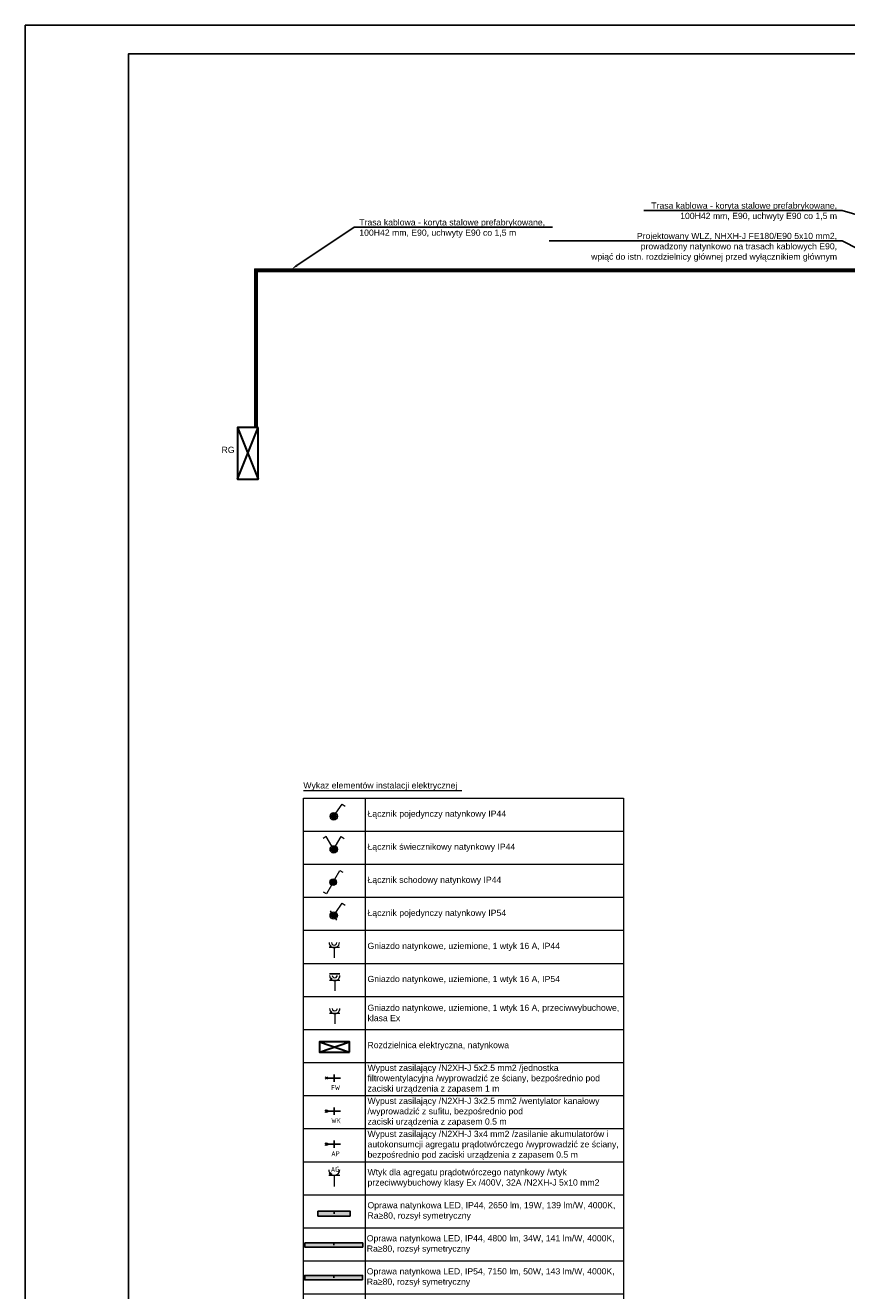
# Model space of a CAD drawing. Header units: millimetres. Extents: x -14609 to 44937, y 52278 to 67558.
# Tile 2 of 48: x 25826 to 27416, y 54453 to 56902. Entities that reach past the tile are written whole.
import ezdxf
from ezdxf import colors
from ezdxf.entities.mleader import LeaderData, LeaderLine
from ezdxf.math import Vec2, Vec3

# ---------------------------------------------------------------- set-up
doc = ezdxf.new("R2010")
doc.units = ezdxf.units.MM
doc.linetypes.add('ArcadiaLine2077533452649863992', pattern=[0])
for name, color, linetype, lineweight, true_color in [('IE_Gniazda', 7, 'Continuous', 25, 0xff2300), ('IE_Gniazda (technologia)', 7, 'Continuous', 25, 0xff2300), ('IE_Ośw.', 7, 'Continuous', 25, 0x0e518d), ('IE_WLZ', 7, 'Continuous', 30, 0xb42041), ('IE_Zasilanie', 7, 'Continuous', 30, 0xff2300)]:
    doc.layers.add(name, color=color, linetype=linetype, lineweight=lineweight, true_color=true_color)
doc.layers.add('IE_Opisy', color=7, linetype='Continuous', lineweight=15)
doc.layers.add('IE_Trasy', color=7, linetype='Continuous', true_color=0x904684)
for name, color, linetype in [('rexp_Lista elementów', 7, 'Continuous'), ('rexp_Lum_Labels', 7, 'Continuous'), ('rexp_Oprawy', 7, 'Continuous')]:
    doc.layers.add(name, color=color, linetype=linetype)
doc.styles.add('MB_Elektryka', font='arial.ttf')
doc.styles.get("Standard").update_dxf_attribs({"font": 'arial.ttf'})

# ---------------------------------------------------------------- blocks, each defined once
blk = doc.blocks.new('*U16')
at = {"layer": 'IE_Opisy', "lineweight": 18}
blk.add_line((-620, 783), (-313, 783), dxfattribs=at)
at = {"layer": 'IE_Opisy'}
for p, q in [((-500, 768), (-500, -768)), ((-620, 704), (0, 704)), ((-620, 640), (0, 640)), ((-620, 576), (0, 576)), ((-620, 512), (0, 512)), ((-620, 448), (0, 448)), ((-620, 384), (0, 384)), ((-620, 320), (0, 320)), ((-620, 256), (0, 256)), ((-620, 192), (0, 192)), ((-620, 128), (0, 128)), ((-620, 64), (0, 64)), ((-620, 0), (0, 0)), ((-620, -64), (0, -64)), ((-620, -128), (0, -128)), ((-620, -192), (0, -192)), ((-620, -256), (0, -256)), ((-620, -320), (0, -320)), ((-620, -384), (0, -384)), ((-620, -448), (0, -448)), ((-620, -512), (0, -512)), ((-620, -576), (0, -576)), ((-620, -640), (0, -640)), ((-620, -704), (0, -704)), ((-620, -768), (0, -768))]:
    blk.add_line(p, q, dxfattribs=at)
blk.add_lwpolyline([(-620, 768), (0, 768), (0, -768), (-620, -768)], close=True, dxfattribs=at)
at = {"layer": 'IE_Opisy', "lineweight": 25, "insert": (-620, 783), "char_height": 12, "attachment_point": 7, "style": 'MB_Elektryka'}
blk.add_mtext('Wykaz elementów instalacji elektrycznej', dxfattribs=at)
blk = doc.blocks.new('*U14')
at = {"linetype": 'Continuous'}
blk.add_hatch(color=0, dxfattribs=at).paths.add_polyline_path([(0, 11.5), (-0.8, 11.4), (-1.8, 11.1), (-2.7, 10.7), (-3.5, 10.1), (-4.1, 9.3), (-4.6, 8.4), (-4.9, 7.5), (-5, 6.5), (-4.9, 5.5), (-4.6, 4.5), (-4.1, 3.6), (-3.5, 2.9), (-2.7, 2.3), (-1.8, 1.8), (-0.8, 1.5), (0, 1.5), (0.8, 1.5), (1.8, 1.8), (2.7, 2.3), (3.5, 2.9), (4.1, 3.6), (4.6, 4.5), (4.9, 5.5), (5, 6.5), (4.9, 7.5), (4.6, 8.4), (4.1, 9.3), (3.5, 10.1), (2.7, 10.7), (1.8, 11.1), (0.8, 11.4)])
at = {"color": 0, "linetype": 'ArcadiaLine2077533452649863992', "lineweight": 18}
for p, q in [((-22.4, 19.4), (-19.2, 25)), ((-5.6, 9.7), (-22.4, 19.4)), ((5.6, 3.2), (22.4, -6.5)), ((22.4, -6.5), (19.2, -12.1))]:
    blk.add_line(p, q, dxfattribs=at)
for radius in [6.47, 5]:
    blk.add_circle((0, 6.5), radius, dxfattribs=at)
blk = doc.blocks.new('*U17')
at = {"linetype": 'Continuous'}
blk.add_hatch(color=0, dxfattribs=at).paths.add_polyline_path([(5, 7.2), (4.9, 8), (4.7, 9), (4.2, 9.9), (3.6, 10.7), (2.8, 11.3), (1.9, 11.8), (1, 12.1), (0, 12.2), (-1, 12.1), (-1.9, 11.8), (-2.8, 11.3), (-3.6, 10.7), (-4.2, 9.9), (-4.7, 9), (-4.9, 8), (-5, 7.2), (-4.9, 6.3), (-4.7, 5.4), (-4.2, 4.5), (-3.6, 3.7), (-2.8, 3), (-1.9, 2.6), (-1, 2.3), (0, 2.2), (1, 2.3), (1.9, 2.6), (2.8, 3), (3.6, 3.7), (4.2, 4.5), (4.7, 5.4), (4.9, 6.3)])
at = {"color": 0, "linetype": 'ArcadiaLine2077533452649863992', "lineweight": 18}
for p, q in [((-14.3, 32), (-20.5, 28.4)), ((-3.6, 13.4), (-14.3, 32)), ((3.6, 13.4), (14.3, 32)), ((14.3, 32), (20.5, 28.4))]:
    blk.add_line(p, q, dxfattribs=at)
for radius in [7.17, 5]:
    blk.add_circle((0, 7.2), radius, dxfattribs=at)
blk = doc.blocks.new('*U12')
at = {"linetype": 'Continuous'}
blk.add_hatch(color=0, dxfattribs=at).paths.add_polyline_path([(0, 12.2), (-0.8, 12.1), (-1.8, 11.8), (-2.7, 11.4), (-3.5, 10.8), (-4.1, 10), (-4.6, 9.1), (-4.9, 8.2), (-5, 7.2), (-4.9, 6.2), (-4.6, 5.2), (-4.1, 4.3), (-3.5, 3.6), (-2.7, 3), (-1.8, 2.5), (-0.8, 2.2), (0, 2.2), (0.8, 2.2), (1.8, 2.5), (2.7, 3), (3.5, 3.6), (4.1, 4.3), (4.6, 5.2), (4.9, 6.2), (5, 7.2), (4.9, 8.2), (4.6, 9.1), (4.1, 10), (3.5, 10.8), (2.7, 11.4), (1.8, 11.8), (0.8, 12.1)])
at = {"color": 0, "linetype": 'ArcadiaLine2077533452649863992', "lineweight": 18}
for p, q in [((-23.7, 23.2), (-19.7, 29.2)), ((-5.9, 11.2), (-23.7, 23.2))]:
    blk.add_line(p, q, dxfattribs=at)
for radius in [7.17, 5]:
    blk.add_circle((0, 7.2), radius, dxfattribs=at)
blk = doc.blocks.new('*U6')
at = {"color": 0, "linetype": 'ArcadiaLine2077533452649863992', "lineweight": 18}
for p, q in [((10, 20), (-10, 20)), ((-5.7, 24.3), (-8.5, 21.5)), ((0, 20), (0, 0))]:
    blk.add_line(p, q, dxfattribs=at)
for major_axis in [(0, 10), (0, 5)]:
    blk.add_ellipse((0, 30), major_axis=major_axis, ratio=1, start_param=1.570796, end_param=4.712389, dxfattribs=at)
blk = doc.blocks.new('Gniazdo IP54')
at = {"color": 0}
blk.add_line((28857.1, 55204.5), (28857.1, 55184.5), dxfattribs=at)
at = {"color": 0, "linetype": 'ArcadiaLine2077533452649863992', "lineweight": 18}
for p, q in [((28870.1, 55204.5), (28870.1, 55184.5)), ((28870.1, 55194.5), (28890.1, 55194.5)), ((28865.8, 55188.8), (28868.6, 55186))]:
    blk.add_line(p, q, dxfattribs=at)
for major_axis in [(-10, 0), (-5, 0)]:
    blk.add_ellipse((28860.1, 55194.5), major_axis=major_axis, ratio=1, start_param=1.570796, end_param=4.712389, dxfattribs=at)
blk = doc.blocks.new('*U27')
at = {"layer": 'IE_Gniazda (technologia)'}
for p, q in [((0, -14), (0, 0)), ((-13, -4.5), (-17.9, -9.4)), ((-13, -9.4), (-17.9, -4.5)), ((-15.4, -7), (11.8, -7))]:
    blk.add_line(p, q, dxfattribs=at)
blk = doc.blocks.new('*U31')
at = {"color": 0, "linetype": 'ArcadiaLine2077533452649863992', "lineweight": 18}
for p, q in [((21.3, 0), (0, 0)), ((21.3, -10.7), (21.3, 10.7)), ((24.9, 5), (21.9, 8)), ((26, 6), (22.9, 9.1)), ((27, 7.1), (24, 10.1))]:
    blk.add_line(p, q, dxfattribs=at)
blk.add_ellipse((32, 0), major_axis=(0, 10.7), ratio=1, start_param=0, end_param=3.141593, dxfattribs=at)
blk = doc.blocks.new('*U67')
for points in [[(0, 0), (-6400, 0), (-6400, 4200), (0, 4200)], [(-55, 55), (-6200, 55), (-6200, 4145), (-55, 4145)]]:
    blk.add_lwpolyline(points, close=True)
blk = doc.blocks.new('rexp_lib_l_5')
at = {"layer": 'rexp_Oprawy', "true_color": 0xffff00}
blk.add_hatch(color=2, dxfattribs=at).paths.add_polyline_path([(-4.75, -31.25), (4.75, -31.25), (4.75, 31.25), (-4.75, 31.25)])
at = {"layer": 'rexp_Oprawy', "color": 2, "true_color": 0xffff00}
blk.add_lwpolyline([(-4.75, -31.25), (4.75, -31.25), (4.75, 31.25), (-4.75, 31.25)], close=True, dxfattribs=at)
at = {"layer": 'rexp_Oprawy', "color": 7}
blk.add_lwpolyline([(-4.75, -31.25), (4.75, -31.25), (4.75, 31.25), (-4.75, 31.25)], close=True, dxfattribs=at)
blk.add_lwpolyline([(0, 0), (4.75, 0)], dxfattribs=at)
at = {"layer": 'rexp_Lum_Labels', "flags": 8}
blk.add_attdef('Label', (5, 5), '', height=10, dxfattribs=at)
blk = doc.blocks.new('rexp_lib_l_13')
at = {"layer": 'rexp_Oprawy', "true_color": 0xff7f00}
blk.add_hatch(color=30, dxfattribs=at).paths.add_polyline_path([(-4.75, -62.25), (4.75, -62.25), (4.75, 62.25), (-4.75, 62.25)])
at = {"layer": 'rexp_Oprawy', "color": 30, "true_color": 0xff7f00}
blk.add_lwpolyline([(-4.75, -62.25), (4.75, -62.25), (4.75, 62.25), (-4.75, 62.25)], close=True, dxfattribs=at)
at = {"layer": 'rexp_Oprawy', "color": 7}
blk.add_lwpolyline([(-4.75, -62.25), (4.75, -62.25), (4.75, 62.25), (-4.75, 62.25)], close=True, dxfattribs=at)
blk.add_lwpolyline([(0, 0), (4.75, 0)], dxfattribs=at)
at = {"layer": 'rexp_Lum_Labels', "flags": 8}
blk.add_attdef('Label', (5, 5), '', height=10, dxfattribs=at)
blk = doc.blocks.new('rexp_lib_l_17')
at = {"layer": 'rexp_Oprawy', "true_color": 0xff007f}
blk.add_hatch(color=230, dxfattribs=at).paths.add_polyline_path([(-4.75, -62.25), (4.75, -62.25), (4.75, 62.25), (-4.75, 62.25)])
at = {"layer": 'rexp_Oprawy', "color": 230, "true_color": 0xff007f}
blk.add_lwpolyline([(-4.75, -62.25), (4.75, -62.25), (4.75, 62.25), (-4.75, 62.25)], close=True, dxfattribs=at)
at = {"layer": 'rexp_Oprawy', "color": 7}
blk.add_lwpolyline([(-4.75, -62.25), (4.75, -62.25), (4.75, 62.25), (-4.75, 62.25)], close=True, dxfattribs=at)
blk.add_lwpolyline([(0, 0), (4.75, 0)], dxfattribs=at)
at = {"layer": 'rexp_Lum_Labels', "flags": 8}
blk.add_attdef('Label', (5, 5), '', height=10, dxfattribs=at)

msp = doc.modelspace()

# ---------------------------------------------------------------- hatches: boundary and pattern name
at = {"layer": 'IE_Ośw.', "linetype": 'Continuous', "true_color": 0xf3752c}
msp.add_hatch(color=30, dxfattribs=at).paths.add_polyline_path([(26428.2, 55179), (26428.2, 55179.8), (26427.9, 55180.8), (26427.4, 55181.7), (26426.8, 55182.4), (26426.1, 55183.1), (26425.2, 55183.6), (26424.2, 55183.9), (26423.2, 55184), (26422.2, 55183.9), (26421.3, 55183.6), (26420.4, 55183.1), (26419.6, 55182.4), (26419, 55181.7), (26418.6, 55180.8), (26418.3, 55179.8), (26418.2, 55179), (26418.3, 55178.1), (26418.6, 55177.1), (26419, 55176.2), (26419.6, 55175.5), (26420.4, 55174.8), (26421.3, 55174.3), (26422.2, 55174.1), (26423.2, 55174), (26424.2, 55174.1), (26425.2, 55174.3), (26426.1, 55174.8), (26426.8, 55175.5), (26427.4, 55176.2), (26427.9, 55177.1), (26428.2, 55178.1)])

# ---------------------------------------------------------------- linework, layer by layer
at = {"layer": 'IE_Ośw.', "color": 30, "linetype": 'ArcadiaLine2077533452649863992', "lineweight": 18, "true_color": 0xf3752c}
for p, q in [((26427.2, 55184.9), (26439.3, 55202.7)), ((26439.3, 55202.7), (26445.2, 55198.7)), ((26429.3, 55170), (26417.2, 55187.9))]:
    msp.add_line(p, q, dxfattribs=at)
for radius in [7.17, 5]:
    msp.add_circle((26423.2, 55179), radius, dxfattribs=at)
at = {"layer": 'IE_Trasy'}
for points in [[(26270.2, 56123.5), (26270.2, 56423.5), (26270.2, 56430.5), (28404.2, 56430.5), (28404.2, 56455.5), (28476.2, 56455.5), (28476.2, 56429), (28766.2, 56429), (28766.2, 55511.5), (28766.2, 54754.5), (29171.2, 54754.5), (29171.2, 54655.5)], [(26275.2, 56123.5), (26275.2, 56423.5), (26275.2, 56425.5), (28409.2, 56425.5), (28409.2, 56450.5), (28471.2, 56450.5), (28471.2, 56424), (28761.2, 56424), (28761.2, 55511.5), (28761.2, 54749.5), (29166.2, 54749.5), (29166.2, 54655.5)]]:
    msp.add_lwpolyline(points, dxfattribs=at)
at = {"layer": 'IE_WLZ'}
msp.add_lwpolyline([(26272.7, 56123.5), (26272.7, 56423.5), (26274.2, 56428), (28406.7, 56428), (28406.7, 56453), (28473.7, 56453), (28473.7, 56426.5), (28763.7, 56426.5), (28763.7, 55511.5), (28763.7, 54752), (29167.2, 54752), (29167.2, 54655.5)], dxfattribs=at)
at = {"layer": 'IE_Zasilanie'}
for p, q in [((26237.2, 56123.5), (26277.2, 56023.5)), ((26237.2, 56023.5), (26277.2, 56123.5)), ((26395.9, 54914.7), (26453.9, 54934.7)), ((26395.9, 54934.7), (26453.9, 54914.7))]:
    msp.add_line(p, q, dxfattribs=at)
for points in [[(26277.2, 56123.5), (26237.2, 56123.5), (26237.2, 56023.5), (26277.2, 56023.5)], [(26453.9, 54914.7), (26453.9, 54934.7), (26395.9, 54934.7), (26395.9, 54914.7)]]:
    msp.add_lwpolyline(points, close=True, dxfattribs=at)

# ---------------------------------------------------------------- block references
for name, p in [('*U67', (32226.2, 52702.4)), ('*U16', (26984.4, 54638.3)), ('*U27', (26424.3, 54871.2)), ('*U27', (26424.3, 54807.2)), ('*U27', (26424.3, 54743.2))]:
    msp.add_blockref(name, p)
at = {"layer": 'IE_Gniazda'}
msp.add_blockref('*U6', (26424.2, 55096.8), dxfattribs=at)
at = {"layer": 'IE_Gniazda', "color": 30, "true_color": 0xf3752c, "rotation": 270}
msp.add_blockref('Gniazdo IP54', (-28769.3, 83923.2), dxfattribs=at)
at = {"layer": 'IE_Gniazda', "color": 95, "true_color": 0x48a43f}
msp.add_blockref('*U6', (26425.2, 54969.1), dxfattribs=at)
at = {"layer": 'IE_Gniazda', "rotation": 89.99998127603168}
msp.add_blockref('*U31', (26424.2, 54654.6), dxfattribs=at)
at = {"layer": 'IE_Ośw.', "rotation": 270.0000011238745}
for name, p in [('*U12', (26416.1, 55371)), ('*U14', (26415.8, 55243.5))]:
    msp.add_blockref(name, p, dxfattribs=at)
at = {"layer": 'IE_Ośw.'}
msp.add_blockref('*U17', (26423.2, 55299.8), dxfattribs=at)
at = {"layer": 'rexp_Lista elementów', "rotation": 90}
msp.add_blockref('rexp_lib_l_5', (26423.9, 54601.7), dxfattribs=at)
at = {"layer": 'rexp_Lista elementów', "xscale": 0.9, "yscale": 0.9, "zscale": 0.9, "rotation": 90}
for name, p in [('rexp_lib_l_13', (26423.5, 54540.9)), ('rexp_lib_l_17', (26423.2, 54477.8))]:
    msp.add_blockref(name, p, dxfattribs=at)

# ---------------------------------------------------------------- texts
at = {"layer": 'IE_Gniazda', "insert": (26206.1, 56086.5), "char_height": 12, "width": 196.556, "attachment_point": 1, "style": 'MB_Elektryka'}
msp.add_mtext('RG', dxfattribs=at)
at = {"layer": 'IE_Gniazda (technologia)', "char_height": 9.8, "width": 21.572, "attachment_point": 4, "style": 'MB_Elektryka'}
for s, insert in [('{\\fISOCPEUR|b0|i0|c238|p34;\\W0.8;FW}', (26418.4, 54845.8)), ('{\\fISOCPEUR|b0|i0|c238|p34;\\W0.8;WK}', (26418.4, 54781.8)), ('{\\fISOCPEUR|b0|i0|c238|p34;\\W0.8;AP}', (26418.4, 54717.8)), ('{\\fISOCPEUR|b0|i0|c238|p34;\\W0.8;AG}', (26417.5, 54687.5))]:
    msp.add_mtext(s, dxfattribs=dict(at, insert=insert))
at = {"layer": 'IE_Opisy', "lineweight": 25, "char_height": 12, "attachment_point": 4, "style": 'MB_Elektryka'}
for s, insert in [('Łącznik pojedynczy natynkowy IP44 ', (26488.6, 55374.3)), ('Łącznik świecznikowy natynkowy IP44', (26488.6, 55310.3)), ('Łącznik schodowy natynkowy IP44', (26488.6, 55246.3)), ('Łącznik pojedynczy natynkowy IP54 ', (26488.6, 55182.3))]:
    msp.add_mtext(s, dxfattribs=dict(at, insert=insert))
at = {"layer": 'IE_Opisy', "linetype": 'Continuous', "lineweight": 25, "char_height": 12, "attachment_point": 4, "style": 'MB_Elektryka'}
for s, insert in [('Gniazdo natynkowe, uziemione, 1 wtyk 16 A, IP44', (26488.6, 55118.3)), ('Gniazdo natynkowe, uziemione, 1 wtyk 16 A, IP54', (26488.6, 55054.3)), ('Gniazdo natynkowe, uziemione, 1 wtyk 16 A, przeciwwybuchowe,\\Pklasa Ex', (26488.6, 54990.3)), ('Rozdzielnica elektryczna, natynkowa', (26488.6, 54926.3)), ('Wypust zasilający /N2XH-J 5x2.5 mm2 /jednostka \\Pfiltrowentylacyjna /wyprowadzić ze ściany, bezpośrednio pod \\Pzaciski urządzenia z zapasem 1 m ', (26488.6, 54862.3)), ('Wypust zasilający /N2XH-J 3x2.5 mm2 /wentylator kanałowy \\P/wyprowadzić z sufitu, bezpośrednio pod \\Pzaciski urządzenia z zapasem 0.5 m ', (26488.6, 54798.3)), ('Wypust zasilający /N2XH-J 3x4 mm2 /zasilanie akumulatorów i \\Pautokonsumcji agregatu prądotwórczego /wyprowadzić ze ściany, \\Pbezpośrednio pod zaciski urządzenia z zapasem 0.5 m ', (26488.6, 54734.3)), ('Wtyk dla agregatu prądotwórczego natynkowy /wtyk \\Pprzeciwwybuchowy klasy Ex /400V, 32A /N2XH-J 5x10 mm2', (26488.6, 54670.3)), ('Oprawa natynkowa LED, IP44, 2650 lm, 19W, 139 lm/W, 4000K,\\PRa≥80, rozsył symetryczny', (26488.6, 54606.3)), ('Oprawa natynkowa LED, IP44, 4800 lm, 34W, 141 lm/W, 4000K,\\PRa≥80, rozsył symetryczny', (26487.2, 54542.3)), ('Oprawa natynkowa LED, IP54, 7150 lm, 50W, 143 lm/W, 4000K,\\PRa≥80, rozsył symetryczny', (26487.2, 54478.3))]:
    msp.add_mtext(s, dxfattribs=dict(at, insert=insert))

# ---------------------------------------------------------------- leaders
at = {"layer": 'IE_Opisy', "linetype": 'ArcadiaLine2077533452649863992', "lineweight": 18}
ml = msp.add_multileader_mtext('Standard', dxfattribs=at)
ml.set_content('Trasa kablowa - koryta stalowe prefabrykowane,\\P100H42 mm, E90, uchwyty E90 co 1,5 m', color=256)
ml.set_leader_properties()
ml.build(insert=Vec2(0, 0))
ml.multileader.update_dxf_attribs({"text_left_attachment_type": 6, "text_right_attachment_type": 6, "arrow_head_size": 12})
ctx = ml.context
ctx.base_point, ctx.char_height, ctx.arrow_head_size, ctx.plane_origin = Vec3(27037.8, 56543.9), 12, 12, Vec3(27624.3, 56517.6)
ctx.left_attachment, ctx.right_attachment, ctx.text_align_type = 6, 6, 2
notes = []
notes.append((ctx, [(0, (1, 1, 0), (27407.6, 56543.9), (-1, 0), 8, [(0, [(27791.7, 56430.5)], 256, [])])]))
ctx.mtext.insert, ctx.mtext.alignment, ctx.mtext.flow_direction = Vec3(27397.6, 56559.4), 3, 5
ml = msp.add_multileader_mtext('Standard', dxfattribs=at)
ml.set_content('Trasa kablowa - koryta stalowe prefabrykowane,\\P100H42 mm, E90, uchwyty E90 co 1,5 m', color=256)
ml.set_leader_properties()
ml.build(insert=Vec2(0, 0))
ml.multileader.update_dxf_attribs({"text_left_attachment_type": 6, "text_right_attachment_type": 6, "arrow_head_size": 12})
ctx = ml.context
ctx.base_point, ctx.char_height, ctx.arrow_head_size, ctx.plane_origin = Vec3(26470.7, 56511.5), 12, 12, Vec3(27057.2, 56485.2)
ctx.left_attachment, ctx.right_attachment = 6, 6
notes.append((ctx, [(0, (1, 1, 0), (26462.7, 56511.5), (1, 0), 8, [(0, [(26341.7, 56430.5)], 256, [])])]))
ctx.mtext.insert, ctx.mtext.flow_direction = Vec3(26472.7, 56527), 5
ml = msp.add_multileader_mtext('Standard', dxfattribs=at)
ml.set_content('Projektowany WLZ, NHXH-J FE180/E90 5x10 mm2,\\Pprowadzony natynkowo na trasach kablowych E90, \\Pwpiąć do istn. rozdzielnicy głównej przed wyłącznikiem głównym', color=256)
ml.set_leader_properties()
ml.build(insert=Vec2(0, 0))
ml.multileader.update_dxf_attribs({"text_left_attachment_type": 6, "text_right_attachment_type": 6, "arrow_head_size": 12})
ctx = ml.context
ctx.base_point, ctx.char_height, ctx.arrow_head_size, ctx.plane_origin = Vec3(26920.6, 56485.1), 12, 12, Vec3(27624.3, 56407.6)
ctx.left_attachment, ctx.right_attachment, ctx.text_align_type = 6, 6, 2
notes.append((ctx, [(0, (1, 1, 0), (27407.6, 56485.1), (-1, 0), 8, [(0, [(27518.2, 56428)], 256, [])])]))
ctx.mtext.insert, ctx.mtext.alignment, ctx.mtext.flow_direction = Vec3(27397.6, 56500.6), 3, 5
for ctx, leaders in notes:
    for number, flags, end, landing, length, lines in leaders:
        leader = LeaderData()
        leader.index, (leader.has_last_leader_line, leader.has_dogleg_vector, leader.attachment_direction) = number, flags
        leader.last_leader_point, leader.dogleg_vector, leader.dogleg_length = Vec3(end), Vec3(landing), length
        for number, points, colour, breaks in lines:
            line = LeaderLine()
            line.index, line.vertices, line.color, line.breaks = number, Vec3.list(points), colors.encode_raw_color(colour), breaks
            leader.lines.append(line)
        ctx.leaders.append(leader)

doc.saveas('drawing.dxf')
